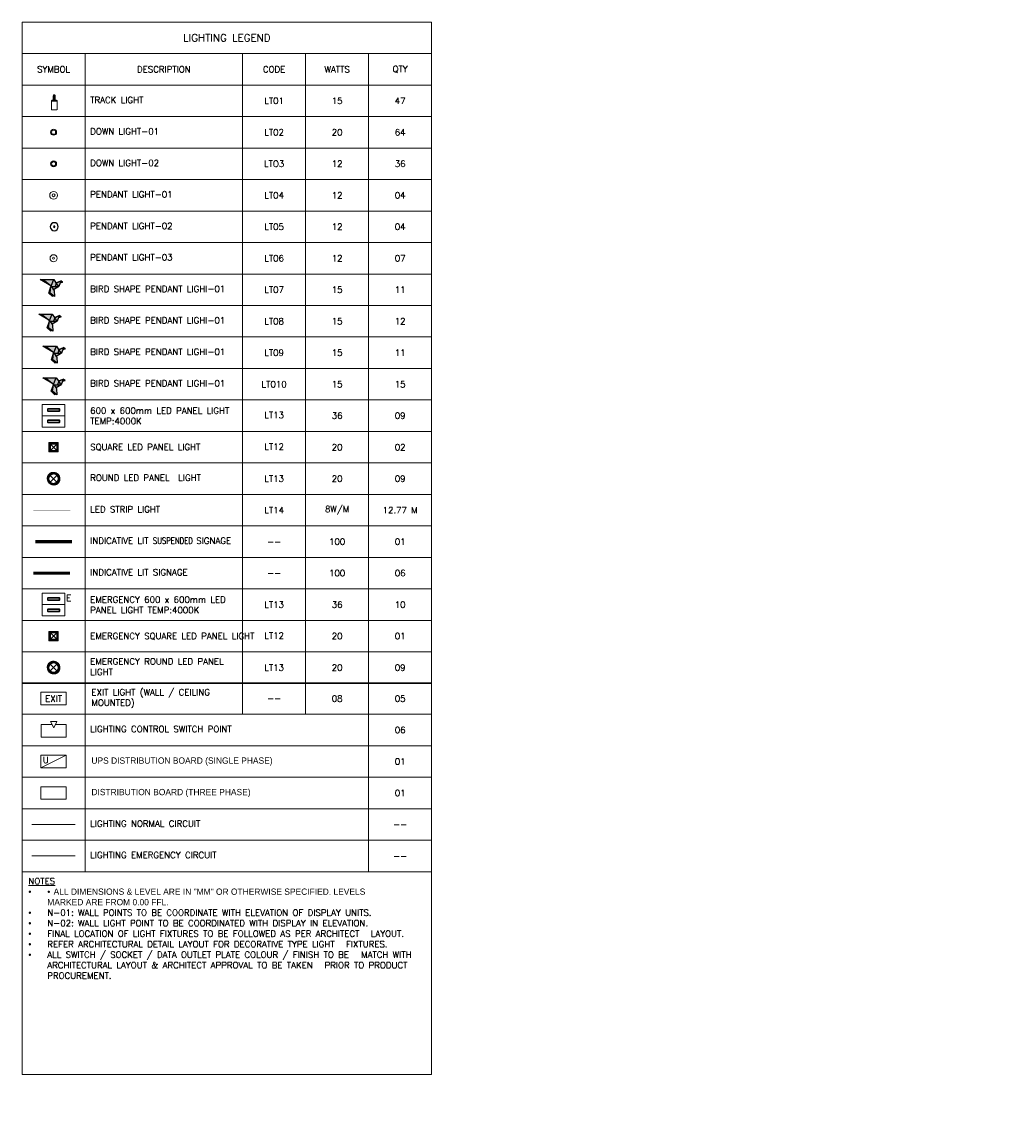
# Model space of a CAD drawing. Header units: millimetres. Extents: x 48523 to 84492, y -23473 to 14877.
# Tile 1 of 69: x 53327 to 68909, y -23473 to -5946. Entities that reach past the tile are written whole.
import ezdxf
from ezdxf.enums import TextEntityAlignment as Align

# ---------------------------------------------------------------- set-up
doc = ezdxf.new("R2010")
doc.units = ezdxf.units.MM
doc.header["$MEASUREMENT"] = 0
doc.linetypes.add('HIDDENX2', pattern=[0.75, 0.5, -0.25])
doc.layers.get('0').update_dxf_attribs({"lineweight": 5})
for name, color, linetype, true_color in [('A-DOWN LIG', 7, 'Continuous', 0xfb0c0b), ('A-LIG 1', 7, 'Continuous', 0xfb0c0b), ('A-LIG 2', 7, 'Continuous', 0x4e7c40), ('A-LIG 3', 7, 'Continuous', 0xffea34), ('A-LIG 4', 7, 'Continuous', 0x3b0088)]:
    doc.layers.add(name, color=color, linetype=linetype, true_color=true_color)
for name, color, linetype, lineweight, true_color in [('M-MEP-ELLG-CABLE', 7, 'HIDDENX2', 15, 0x055f91), ('M-MEP-ELLG-LIGHT', 5, 'Continuous', 15, 0x0000ff), ('M-MEP-ELPR-EQUIP', 6, 'Continuous', 15, 0xff00ff), ('M-MEP-ELSL-DEVICES', 5, 'Continuous', 15, 0x0000ff)]:
    doc.layers.add(name, color=color, linetype=linetype, lineweight=lineweight, true_color=true_color)
doc.layers.add('M-MEP-GEN', color=7, linetype='Continuous', lineweight=15)
doc.styles.get("Standard").update_dxf_attribs({"font": 'romans.shx'})

# ---------------------------------------------------------------- blocks, each defined once
blk = doc.blocks.new('DOWN LIG4')
at = {"color": 0}
for centre, radius in [((-364347, -157114), 40.8), ((-364347, -157115), 7.36), ((-364347, -157115), 2.23)]:
    blk.add_circle(centre, radius, dxfattribs=at)
blk = doc.blocks.new('track-L-1')
at = {"color": 0, "linetype": 'Continuous', "lineweight": 13}
for p, q in [((-93, -6), (-93, 6)), ((-93, 1), (-89, 1)), ((-83, 7), (-92, 7)), ((-92, -1), (-92, 1)), ((-90, 7), (-90, 8)), ((-90, 8), (-85, 8)), ((-90, 7), (-85, 7)), ((-89, -1), (-89, 1)), ((-85, 7), (-85, 8)), ((-83, 7), (-83, 6)), ((-10, 7), (-83, 7)), ((-11, 15), (-78, 15)), ((-76, 3), (-76, -3)), ((-76, 3), (-46, 3)), ((-47, 3), (-47, -3)), ((-46, -3), (-46, 3)), ((-11, 7), (-11, 15)), ((-5, 8), (-11, 13)), ((-6, 7), (-11, 11)), ((-3, 9), (-10, 23)), ((-3, 9), (-10, 19)), ((-5, 8), (-10, 16)), ((-2, 9), (-9, 26)), ((-9, -6), (-9, 6)), ((-6, 4), (-9, 4)), ((-2, 9), (-7, 34)), ((0, 9), (-6, 38)), ((-1, 43), (145, 43)), ((0, 9), (-1, 43)), ((2, 9), (1, 43)), ((2, 9), (6, 35)), ((3, 9), (7, 31)), ((4, 9), (9, 23)), ((5, 8), (9, 19)), ((5, 8), (9, 16)), ((6, 7), (10, 11)), ((7, 7), (10, 12)), ((8, 6), (10, 8)), ((-93, -1), (-89, -1)), ((-92, -7), (-83, -7)), ((-90, -8), (-90, -7)), ((-90, -7), (-85, -7)), ((-90, -8), (-85, -8)), ((-85, -8), (-85, -7)), ((-83, -7), (-83, -6)), ((-83, -7), (-10, -7)), ((-78, -16), (-11, -16)), ((-76, -3), (-46, -3)), ((-11, -16), (-11, -7)), ((-6, -7), (-11, -11)), ((-5, -8), (-11, -14)), ((-5, -8), (-10, -16)), ((-3, -9), (-10, -23)), ((-3, -9), (-10, -19)), ((-6, -4), (-9, -4)), ((-2, -9), (-9, -26)), ((-2, -9), (-7, -35)), ((0, -10), (-6, -38)), ((0, -10), (-1, -44)), ((-1, -44), (145, -44)), ((2, -9), (1, -43)), ((2, -9), (6, -35)), ((3, -9), (7, -31)), ((4, -9), (9, -23)), ((5, -8), (9, -19)), ((5, -8), (9, -16)), ((6, -7), (10, -11)), ((7, -7), (10, -13)), ((8, -6), (10, -8))]:
    blk.add_line(p, q, dxfattribs=at)
for centre, radius, start, end in [((-92, 6), 1, 90.0041, 180.0041), ((-78, 0), 15.5, 90.0041, 154.188), ((-10, 6), 1, 0.0041, 90.0041), ((0, 0), 9.5, 205.0436, 154.9646), ((2, 10), 10.4, 214.9292, 253.0242), ((-92, -6), 1, 180.0041, 270.0041), ((-78, 0), 15.5, 205.8202, 270.0041), ((-10, -6), 1, 270.0041, 0.0041), ((2, -10), 10.4, 106.984, 145.0789)]:
    blk.add_arc(centre, radius, start, end, dxfattribs=at)
for centre, ratio, start_param, end_param in [((-1, 0), 0.243873, -1.409174, 4.550767), ((145, 0), 0.034014, -1.570796, 4.712389)]:
    blk.add_ellipse(centre, major_axis=(0, -43.5), ratio=ratio, start_param=start_param, end_param=end_param, dxfattribs=at)
blk = doc.blocks.new('LCSB')
at = {"color": 0}
blk.add_lwpolyline([(25, 200), (200, 200), (200, 0), (-200, 0), (-200, 200), (-25, 200)], dxfattribs=at)
blk.add_lwpolyline([(-50, 250), (50, 250), (0, 150), (0, 150)], close=True, dxfattribs=at)
blk = doc.blocks.new('LIGHT-600X600MM')
at = {"color": 0}
blk.add_line((300, 0), (-300, 0), dxfattribs=at)
blk.add_lwpolyline([(-300, 300), (-300, -300), (300, -300), (300, 300)], close=True, dxfattribs=at)
for points in [[(-165, 160), (-165, 140, 0.414214), (-135, 110), (135, 110, 0.414214), (165, 140), (165, 160, 0.414214), (135, 190), (-135, 190, 0.414214)], [(-150, 160), (-150, 140, 0.414214), (-135, 125), (135, 125, 0.414214), (150, 140), (150, 160, 0.414214), (135, 175), (-135, 175, 0.414214)], [(-165, -160), (-165, -140, -0.414214), (-135, -110), (135, -110, -0.414214), (165, -140), (165, -160, -0.414214), (135, -190), (-135, -190, -0.414214)], [(-150, -160), (-150, -140, -0.414214), (-135, -125), (135, -125, -0.414214), (150, -140), (150, -160, -0.414214), (135, -175), (-135, -175, -0.414214)]]:
    blk.add_lwpolyline(points, format="xyb", close=True, dxfattribs=at)
blk.add_attdef('E', text='', height=100).set_placement((400, 250), align=Align.MIDDLE_CENTER)
blk = doc.blocks.new('DB-SP-UPS')
at = {"color": 0}
blk.add_line((-200, 0), (200, 200), dxfattribs=at)
blk.add_lwpolyline([(-200, 200), (200, 200), (200, 0), (-200, 0)], close=True, dxfattribs=at)
blk.add_attdef('U', text='', height=100, dxfattribs=at).set_placement((-125, 125), align=Align.MIDDLE_CENTER)
blk = doc.blocks.new('DB-TP')
at = {"color": 0}
blk.add_lwpolyline([(-200, 200), (200, 200), (200, 0), (-200, 0)], close=True, dxfattribs=at)
blk.add_solid([(-200, 0), (200, 200), (200, 0), (-200, 0)], dxfattribs=at)
blk = doc.blocks.new('EXIT LIGHT')
at = {"color": 0}
blk.add_lwpolyline([(-200, -200), (200, -200), (200, 0), (-200, 0)], close=True, dxfattribs=at)
blk.add_attdef('EXIT', text='', height=100, dxfattribs=at).set_placement((0, -100), align=Align.MIDDLE_CENTER)
blk = doc.blocks.new('DOWN LIG')
at = {"color": 3, "true_color": 0x00ff00}
for radius in [47.5, 32.5]:
    blk.add_circle((-366740, -151287), radius, dxfattribs=at)
blk = doc.blocks.new('*U27')
at = {"lineweight": 0}
h = blk.add_hatch(dxfattribs=at)
h.set_pattern_fill('ANSI31', color=0)
h.paths.add_polyline_path([(-71, 71), (-53, 53, -0.414214), (53, 53), (71, 71, 0.414214)])
h.paths.add_polyline_path([(75, 0, -0.198912), (53, -53), (71, -71, 0.198912), (100, 0, 0.198912), (71, 71), (53, 53, -0.198912)])
h.paths.add_polyline_path([(-53, -53), (-71, -71, 0.414214), (71, -71), (53, -53, -0.414214)])
h.paths.add_polyline_path([(-75, 0, -0.198912), (-53, 53), (-71, 71, 0.198912), (-100, 0, 0.198912), (-71, -71), (-53, -53, -0.198912)])
at = {"color": 0}
for p, q in [((-53, 53), (53, -53)), ((-53, -53), (53, 53))]:
    blk.add_line(p, q, dxfattribs=at)
at = {"color": 0, "lineweight": 0}
for radius in [100, 75]:
    blk.add_circle((0, 0), radius, dxfattribs=at)
blk = doc.blocks.new('DOWN LIG 1')
at = {"color": 6, "true_color": 0xff00ff}
for radius in [62, 22.8]:
    blk.add_circle((-364258, -156908), radius, dxfattribs=at)
blk = doc.blocks.new('LIG D1')
at = {"layer": 'A-LIG 4', "lineweight": -3, "true_color": 0x3b0088}
h = blk.add_hatch(color=196, dxfattribs=at)
h.dxf.hatch_style = 1
h.paths.add_polyline_path([(-397483, -155731), (-397474, -155700), (-397545, -155734), (-397504, -155790)])
h.paths.add_polyline_path([(-397474, -155700), (-397483, -155731), (-397445, -155720)])
h.paths.add_polyline_path([(-397474, -155700), (-397550, -155728), (-397545, -155734)])
h.paths.add_polyline_path([(-397545, -155734), (-397563, -155790), (-397504, -155790)])
h.paths.add_polyline_path([(-397545, -155734), (-397550, -155728), (-397585, -155679), (-397626, -155780), (-397622, -155790), (-397563, -155790)])
h.paths.add_polyline_path([(-397585, -155679), (-397753, -155679), (-397626, -155780)])
h.paths.add_polyline_path([(-397753, -155679), (-397799, -155679), (-397630, -155780), (-397628, -155783), (-397626, -155780)])
h.paths.add_polyline_path([(-397578, -155854), (-397587, -155839), (-397622, -155790), (-397626, -155780), (-397628, -155783), (-397630, -155790), (-397643, -155894), (-397600, -155928), (-397575, -155948)])
h.paths.add_polyline_path([(-397504, -155790), (-397563, -155790), (-397622, -155790), (-397587, -155839)])
h.paths.add_polyline_path([(-397642, -155844), (-397663, -155894), (-397605, -155948), (-397600, -155928), (-397643, -155894)])
h.paths.add_polyline_path([(-397630, -155790), (-397642, -155844), (-397643, -155894)], flags=17)
h.paths.add_polyline_path([(-397630, -155790), (-397663, -155894), (-397642, -155844)])
at = {"layer": 'A-LIG 4', "color": 1, "lineweight": -3}
for points in [[(-397483, -155731), (-397445, -155720), (-397474, -155700), (-397483, -155731), (-397504, -155790), (-397587, -155839), (-397578, -155854), (-397575, -155948), (-397600, -155928), (-397605, -155948), (-397663, -155894), (-397630, -155790), (-397628, -155783), (-397630, -155780), (-397799, -155679), (-397753, -155679), (-397585, -155679), (-397550, -155728), (-397474, -155700), (-397445, -155720), (-397483, -155731)], [(-397753, -155679), (-397626, -155780), (-397585, -155679)], [(-397663, -155894), (-397642, -155844), (-397630, -155790)], [(-397600, -155928), (-397643, -155894), (-397630, -155790)], [(-397628, -155783), (-397626, -155780), (-397622, -155790), (-397587, -155839)], [(-397622, -155790), (-397504, -155790), (-397545, -155734), (-397474, -155700)], [(-397550, -155728), (-397545, -155734), (-397563, -155790)], [(-397643, -155894), (-397642, -155844)]]:
    blk.add_lwpolyline(points, dxfattribs=at)
blk = doc.blocks.new('LIG C1')
at = {"layer": 'A-LIG 3', "lineweight": -3, "true_color": 0xffea34}
h = blk.add_hatch(color=2, dxfattribs=at)
h.dxf.hatch_style = 1
h.paths.add_polyline_path([(-397483, -154943), (-397474, -154912), (-397545, -154947), (-397504, -155002)])
h.paths.add_polyline_path([(-397474, -154912), (-397483, -154943), (-397445, -154932)])
h.paths.add_polyline_path([(-397474, -154912), (-397550, -154940), (-397545, -154947)])
h.paths.add_polyline_path([(-397545, -154947), (-397563, -155002), (-397504, -155002)])
h.paths.add_polyline_path([(-397545, -154947), (-397550, -154940), (-397585, -154891), (-397626, -154992), (-397622, -155002), (-397563, -155002)])
h.paths.add_polyline_path([(-397585, -154891), (-397753, -154891), (-397626, -154992)])
h.paths.add_polyline_path([(-397753, -154891), (-397799, -154891), (-397630, -154992), (-397628, -154995), (-397626, -154992)])
h.paths.add_polyline_path([(-397578, -155066), (-397587, -155051), (-397622, -155002), (-397626, -154992), (-397628, -154995), (-397630, -155002), (-397643, -155106), (-397600, -155140), (-397575, -155160)])
h.paths.add_polyline_path([(-397504, -155002), (-397563, -155002), (-397622, -155002), (-397587, -155051)])
h.paths.add_polyline_path([(-397642, -155056), (-397663, -155106), (-397605, -155160), (-397600, -155140), (-397643, -155106)])
h.paths.add_polyline_path([(-397630, -155002), (-397642, -155056), (-397643, -155106)], flags=17)
h.paths.add_polyline_path([(-397630, -155002), (-397663, -155106), (-397642, -155056)])
at = {"layer": 'A-LIG 3', "color": 1, "lineweight": -3}
for points in [[(-397483, -154943), (-397445, -154932), (-397474, -154912), (-397483, -154943), (-397504, -155002), (-397587, -155051), (-397578, -155066), (-397575, -155160), (-397600, -155140), (-397605, -155160), (-397663, -155106), (-397630, -155002), (-397628, -154995), (-397630, -154992), (-397799, -154891), (-397753, -154891), (-397585, -154891), (-397550, -154940), (-397474, -154912), (-397445, -154932), (-397483, -154943)], [(-397753, -154891), (-397626, -154992), (-397585, -154891)], [(-397622, -155002), (-397504, -155002), (-397545, -154947), (-397474, -154912)], [(-397550, -154940), (-397545, -154947), (-397563, -155002)], [(-397663, -155106), (-397642, -155056), (-397630, -155002)], [(-397600, -155140), (-397643, -155106), (-397630, -155002)], [(-397643, -155106), (-397642, -155056)], [(-397628, -154995), (-397626, -154992), (-397622, -155002), (-397587, -155051)]]:
    blk.add_lwpolyline(points, dxfattribs=at)
blk = doc.blocks.new('LIG B1')
at = {"layer": 'A-LIG 2', "lineweight": -3, "true_color": 0x4e7c40}
h = blk.add_hatch(color=87, dxfattribs=at)
h.dxf.hatch_style = 1
h.paths.add_polyline_path([(-397483, -153925), (-397474, -153894), (-397545, -153929), (-397504, -153984)])
h.paths.add_polyline_path([(-397474, -153894), (-397483, -153925), (-397445, -153914)])
h.paths.add_polyline_path([(-397474, -153894), (-397550, -153922), (-397545, -153929)])
h.paths.add_polyline_path([(-397545, -153929), (-397563, -153984), (-397504, -153984)])
h.paths.add_polyline_path([(-397545, -153929), (-397550, -153922), (-397585, -153873), (-397626, -153974), (-397622, -153984), (-397563, -153984)])
h.paths.add_polyline_path([(-397585, -153873), (-397753, -153873), (-397626, -153974)])
h.paths.add_polyline_path([(-397753, -153873), (-397799, -153873), (-397630, -153974), (-397628, -153977), (-397626, -153974)])
h.paths.add_polyline_path([(-397578, -154048), (-397587, -154034), (-397622, -153984), (-397626, -153974), (-397628, -153977), (-397630, -153984), (-397643, -154088), (-397600, -154122), (-397575, -154142)])
h.paths.add_polyline_path([(-397504, -153984), (-397563, -153984), (-397622, -153984), (-397587, -154034)])
h.paths.add_polyline_path([(-397642, -154038), (-397663, -154088), (-397605, -154142), (-397600, -154122), (-397643, -154088)])
h.paths.add_polyline_path([(-397630, -153984), (-397642, -154038), (-397643, -154088)], flags=17)
h.paths.add_polyline_path([(-397630, -153984), (-397663, -154088), (-397642, -154038)])
at = {"layer": 'A-LIG 2', "color": 1, "lineweight": -3}
for points in [[(-397483, -153925), (-397445, -153914), (-397474, -153894), (-397483, -153925), (-397504, -153984), (-397587, -154034), (-397578, -154048), (-397575, -154142), (-397600, -154122), (-397605, -154142), (-397663, -154088), (-397630, -153984), (-397628, -153977), (-397630, -153974), (-397799, -153873), (-397753, -153873), (-397585, -153873), (-397550, -153922), (-397474, -153894), (-397445, -153914), (-397483, -153925)], [(-397753, -153873), (-397626, -153974), (-397585, -153873)], [(-397663, -154088), (-397642, -154038), (-397630, -153984)], [(-397600, -154122), (-397643, -154088), (-397630, -153984)], [(-397643, -154088), (-397642, -154038)], [(-397628, -153977), (-397626, -153974), (-397622, -153984), (-397587, -154034)], [(-397622, -153984), (-397504, -153984), (-397545, -153929), (-397474, -153894)], [(-397550, -153922), (-397545, -153929), (-397563, -153984)]]:
    blk.add_lwpolyline(points, dxfattribs=at)
blk = doc.blocks.new('LIG A1')
at = {"layer": 'A-LIG 1', "lineweight": -3, "true_color": 0xfb0c0b}
h = blk.add_hatch(color=1, dxfattribs=at)
h.dxf.hatch_style = 1
h.paths.add_polyline_path([(-397483, -153042), (-397474, -153010), (-397545, -153045), (-397504, -153100)])
h.paths.add_polyline_path([(-397474, -153010), (-397483, -153042), (-397445, -153030)])
h.paths.add_polyline_path([(-397474, -153010), (-397550, -153038), (-397545, -153045)])
h.paths.add_polyline_path([(-397545, -153045), (-397563, -153100), (-397504, -153100)])
h.paths.add_polyline_path([(-397545, -153045), (-397550, -153038), (-397585, -152989), (-397626, -153090), (-397622, -153100), (-397563, -153100)])
h.paths.add_polyline_path([(-397585, -152989), (-397753, -152989), (-397626, -153090)])
h.paths.add_polyline_path([(-397753, -152989), (-397799, -152989), (-397630, -153090), (-397628, -153093), (-397626, -153090)])
h.paths.add_polyline_path([(-397578, -153164), (-397587, -153150), (-397622, -153100), (-397626, -153090), (-397628, -153093), (-397630, -153100), (-397643, -153204), (-397600, -153238), (-397575, -153259)])
h.paths.add_polyline_path([(-397504, -153100), (-397563, -153100), (-397622, -153100), (-397587, -153150)])
h.paths.add_polyline_path([(-397642, -153154), (-397663, -153204), (-397605, -153259), (-397600, -153238), (-397643, -153204)])
h.paths.add_polyline_path([(-397630, -153100), (-397642, -153154), (-397643, -153204)], flags=17)
h.paths.add_polyline_path([(-397630, -153100), (-397663, -153204), (-397642, -153154)])
at = {"layer": 'A-LIG 1', "color": 1, "lineweight": -3}
for points in [[(-397483, -153042), (-397445, -153030), (-397474, -153010), (-397483, -153042), (-397504, -153100), (-397587, -153150), (-397578, -153164), (-397575, -153259), (-397600, -153238), (-397605, -153259), (-397663, -153204), (-397630, -153100), (-397628, -153093), (-397630, -153090), (-397799, -152989), (-397753, -152989), (-397585, -152989), (-397550, -153038), (-397474, -153010), (-397445, -153030), (-397483, -153042)], [(-397753, -152989), (-397626, -153090), (-397585, -152989)], [(-397622, -153100), (-397504, -153100), (-397545, -153045), (-397474, -153010)], [(-397663, -153204), (-397642, -153154), (-397630, -153100)], [(-397600, -153238), (-397643, -153204), (-397630, -153100)], [(-397643, -153204), (-397642, -153154)], [(-397628, -153093), (-397626, -153090), (-397622, -153100), (-397587, -153150)], [(-397550, -153038), (-397545, -153045), (-397563, -153100)]]:
    blk.add_lwpolyline(points, dxfattribs=at)
blk = doc.blocks.new('DOWN LIG5')
at = {"color": 0}
for radius in [31.3, 8.21]:
    blk.add_circle((-364412.7, -156955.9), radius, dxfattribs=at)
blk = doc.blocks.new('LIGHT-DOWNLIGHT')
at = {"layer": 'M-MEP-ELLG-LIGHT', "color": 1, "true_color": 0xff0000}
for radius in [47.5, 32.5]:
    blk.add_circle((0, 0), radius, dxfattribs=at)
blk = doc.blocks.new('*U26')
at = {"lineweight": 0}
h = blk.add_hatch(dxfattribs=at)
h.set_pattern_fill('ANSI31', color=0)
h.paths.add_polyline_path([(50, 50), (75, 75), (-75, 75), (-50, 50)])
h.paths.add_polyline_path([(50, -50), (75, -75), (75, 75), (50, 50)])
h.paths.add_polyline_path([(-50, -50), (-75, -75), (75, -75), (50, -50)])
h.paths.add_polyline_path([(-50, 50), (-75, 75), (-75, -75), (-50, -50)])
at = {"color": 0}
for p, q in [((-50, 50), (50, -50)), ((-50, -50), (50, 50))]:
    blk.add_line(p, q, dxfattribs=at)
at = {"color": 0, "lineweight": 0}
for points in [[(-75, 75), (75, 75), (75, -75), (-75, -75)], [(-50, 50), (50, 50), (50, -50), (-50, -50)]]:
    blk.add_lwpolyline(points, close=True, dxfattribs=at)

msp = doc.modelspace()

# ---------------------------------------------------------------- linework, layer by layer
at = {"layer": 'M-MEP-ELLG-CABLE', "color": 1, "ltscale": 5, "true_color": 0xff0000}
msp.add_lwpolyline([(53482, -18687), (54171, -18687)], dxfattribs=at)
at = {"layer": 'M-MEP-ELLG-CABLE', "color": 5, "ltscale": 5, "true_color": 0x0000ff}
msp.add_lwpolyline([(53482, -19187), (54171, -19187)], dxfattribs=at)
at = {"layer": 'M-MEP-ELLG-LIGHT', "color": 1, "linetype": 'HIDDENX2', "true_color": 0xff0000, "const_width": 10}
msp.add_lwpolyline([(53507, -13696), (54090, -13696)], dxfattribs=at)
at = {"layer": 'M-MEP-ELLG-LIGHT', "color": 219, "linetype": 'HIDDENX2', "ltscale": 5, "true_color": 0x642165, "const_width": 50}
msp.add_lwpolyline([(53535, -14196), (54119, -14196)], dxfattribs=at)
at = {"layer": 'M-MEP-ELLG-LIGHT', "color": 6, "linetype": 'HIDDENX2', "ltscale": 5, "true_color": 0xff00ff, "const_width": 50}
msp.add_lwpolyline([(53505, -14696), (54088, -14696)], dxfattribs=at)
at = {"layer": 'M-MEP-GEN'}
for points in [[(53327, -5946), (59827, -5946), (59827, -6446), (53327, -6446)], [(54327, -6446), (54327, -6946), (53327, -6946), (53327, -6446)], [(54327, -6446), (56827, -6446), (56827, -6946), (54327, -6946)], [(57827, -6446), (57827, -6946), (56827, -6946), (56827, -6446)], [(58827, -6446), (58827, -6946), (57827, -6946), (57827, -6446)], [(59827, -6446), (59827, -6946), (58827, -6946), (58827, -6446)], [(54327, -6946), (54327, -7446), (53327, -7446), (53327, -6946)], [(54327, -6946), (56827, -6946), (56827, -7446), (54327, -7446)], [(57827, -6946), (57827, -7446), (56827, -7446), (56827, -6946)], [(58827, -6946), (58827, -7446), (57827, -7446), (57827, -6946)], [(59827, -6946), (59827, -7446), (58827, -7446), (58827, -6946)], [(54327, -7446), (54327, -7946), (53327, -7946), (53327, -7446)], [(54327, -7446), (56827, -7446), (56827, -7946), (54327, -7946)], [(57827, -7446), (57827, -7946), (56827, -7946), (56827, -7446)], [(58827, -7446), (58827, -7946), (57827, -7946), (57827, -7446)], [(59827, -7446), (59827, -7946), (58827, -7946), (58827, -7446)], [(54327, -7946), (54327, -8446), (53327, -8446), (53327, -7946)], [(54327, -7946), (56827, -7946), (56827, -8446), (54327, -8446)], [(57827, -7946), (57827, -8446), (56827, -8446), (56827, -7946)], [(58827, -7946), (58827, -8446), (57827, -8446), (57827, -7946)], [(59827, -7946), (59827, -8446), (58827, -8446), (58827, -7946)], [(54327, -8446), (54327, -8946), (53327, -8946), (53327, -8446)], [(54327, -8446), (56827, -8446), (56827, -8946), (54327, -8946)], [(57827, -8446), (57827, -8946), (56827, -8946), (56827, -8446)], [(58827, -8446), (58827, -8946), (57827, -8946), (57827, -8446)], [(59827, -8446), (59827, -8946), (58827, -8946), (58827, -8446)], [(54327, -8946), (54327, -9446), (53327, -9446), (53327, -8946)], [(54327, -8946), (56827, -8946), (56827, -9446), (54327, -9446)], [(57827, -8946), (57827, -9446), (56827, -9446), (56827, -8946)], [(58827, -8946), (58827, -9446), (57827, -9446), (57827, -8946)], [(59827, -8946), (59827, -9446), (58827, -9446), (58827, -8946)], [(54327, -9446), (54327, -9946), (53327, -9946), (53327, -9446)], [(54327, -9446), (56827, -9446), (56827, -9946), (54327, -9946)], [(57827, -9446), (57827, -9946), (56827, -9946), (56827, -9446)], [(58827, -9446), (58827, -9946), (57827, -9946), (57827, -9446)], [(59827, -9446), (59827, -9946), (58827, -9946), (58827, -9446)], [(54327, -9946), (54327, -10446), (53327, -10446), (53327, -9946)], [(54327, -9946), (56827, -9946), (56827, -10446), (54327, -10446)], [(57827, -9946), (57827, -10446), (56827, -10446), (56827, -9946)], [(58827, -9946), (58827, -10446), (57827, -10446), (57827, -9946)], [(59827, -9946), (59827, -10446), (58827, -10446), (58827, -9946)], [(54327, -10446), (54327, -10946), (53327, -10946), (53327, -10446)], [(54327, -10446), (56827, -10446), (56827, -10946), (54327, -10946)], [(57827, -10446), (57827, -10946), (56827, -10946), (56827, -10446)], [(58827, -10446), (58827, -10946), (57827, -10946), (57827, -10446)], [(59827, -10446), (59827, -10946), (58827, -10946), (58827, -10446)], [(54327, -10946), (54327, -11446), (53327, -11446), (53327, -10946)], [(54327, -10946), (56827, -10946), (56827, -11446), (54327, -11446)], [(57827, -10946), (57827, -11446), (56827, -11446), (56827, -10946)], [(58827, -10946), (58827, -11446), (57827, -11446), (57827, -10946)], [(59827, -10946), (59827, -11446), (58827, -11446), (58827, -10946)], [(54327, -11446), (54327, -11946), (53327, -11946), (53327, -11446)], [(54327, -11446), (56827, -11446), (56827, -11946), (54327, -11946)], [(57827, -11446), (57827, -11946), (56827, -11946), (56827, -11446)], [(58827, -11446), (58827, -11946), (57827, -11946), (57827, -11446)], [(59827, -11446), (59827, -11946), (58827, -11946), (58827, -11446)], [(54327, -11946), (54327, -12446), (53327, -12446), (53327, -11946)], [(54327, -11946), (56827, -11946), (56827, -12446), (54327, -12446)], [(57827, -11946), (57827, -12446), (56827, -12446), (56827, -11946)], [(58827, -11946), (58827, -12446), (57827, -12446), (57827, -11946)], [(59827, -11946), (59827, -12446), (58827, -12446), (58827, -11946)], [(54327, -12446), (54327, -12946), (53327, -12946), (53327, -12446)], [(54327, -12446), (56827, -12446), (56827, -12946), (54327, -12946)], [(57827, -12446), (57827, -12946), (56827, -12946), (56827, -12446)], [(58827, -12446), (58827, -12946), (57827, -12946), (57827, -12446)], [(59827, -12446), (59827, -12946), (58827, -12946), (58827, -12446)], [(54327, -12946), (54327, -13446), (53327, -13446), (53327, -12946)], [(54327, -12946), (56827, -12946), (56827, -13446), (54327, -13446)], [(57827, -12946), (57827, -13446), (56827, -13446), (56827, -12946)], [(58827, -12946), (58827, -13446), (57827, -13446), (57827, -12946)], [(59827, -12946), (59827, -13446), (58827, -13446), (58827, -12946)], [(54327, -13446), (54327, -13946), (53327, -13946), (53327, -13446)], [(54327, -13446), (56827, -13446), (56827, -13946), (54327, -13946)], [(57827, -13446), (57827, -13946), (56827, -13946), (56827, -13446)], [(58827, -13446), (58827, -13946), (57827, -13946), (57827, -13446)], [(59827, -13446), (59827, -13946), (58827, -13946), (58827, -13446)], [(54327, -13946), (54327, -14446), (53327, -14446), (53327, -13946)], [(54327, -13946), (56827, -13946), (56827, -14446), (54327, -14446)], [(57827, -13946), (57827, -14446), (56827, -14446), (56827, -13946)], [(58827, -13946), (58827, -14446), (57827, -14446), (57827, -13946)], [(59827, -13946), (59827, -14446), (58827, -14446), (58827, -13946)], [(54327, -14446), (54327, -14946), (53327, -14946), (53327, -14446)], [(54327, -14446), (56827, -14446), (56827, -14946), (54327, -14946)], [(57827, -14446), (57827, -14946), (56827, -14946), (56827, -14446)], [(58827, -14446), (58827, -14946), (57827, -14946), (57827, -14446)], [(59827, -14446), (59827, -14946), (58827, -14946), (58827, -14446)], [(54327, -14946), (54327, -15446), (53327, -15446), (53327, -14946)], [(54327, -14946), (56827, -14946), (56827, -15446), (54327, -15446)], [(57827, -14946), (57827, -15446), (56827, -15446), (56827, -14946)], [(58827, -14946), (58827, -15446), (57827, -15446), (57827, -14946)], [(59827, -14946), (59827, -15446), (58827, -15446), (58827, -14946)], [(54327, -15446), (54327, -15946), (53327, -15946), (53327, -15446)], [(54327, -15446), (56827, -15446), (56827, -15946), (54327, -15946)], [(57827, -15446), (57827, -15946), (56827, -15946), (56827, -15446)], [(58827, -15446), (58827, -15946), (57827, -15946), (57827, -15446)], [(59827, -15446), (59827, -15946), (58827, -15946), (58827, -15446)], [(54327, -15946), (54327, -16446), (53327, -16446), (53327, -15946)], [(54327, -15946), (56827, -15946), (56827, -16446), (54327, -16446)], [(57827, -15946), (57827, -16446), (56827, -16446), (56827, -15946)], [(58827, -15946), (58827, -16446), (57827, -16446), (57827, -15946)], [(59827, -15946), (59827, -16446), (58827, -16446), (58827, -15946)], [(54327, -16437), (54327, -16937), (53327, -16937), (53327, -16437)], [(54327, -16437), (56827, -16437), (56827, -16937), (54327, -16937)], [(57827, -16437), (57827, -16937), (56827, -16937), (56827, -16437)], [(58827, -16437), (58827, -16937), (57827, -16937), (57827, -16437)], [(59827, -16437), (59827, -16937), (58827, -16937), (58827, -16437)], [(54327, -16937), (54327, -17437), (53327, -17437), (53327, -16937)], [(54327, -16937), (58827, -16937), (58827, -17437), (54327, -17437)], [(59827, -16937), (59827, -17437), (58827, -17437), (58827, -16937)], [(54327, -17437), (54327, -17937), (53327, -17937), (53327, -17437)], [(54327, -17437), (58827, -17437), (58827, -17937), (54327, -17937)], [(59827, -17437), (59827, -17937), (58827, -17937), (58827, -17437)], [(54327, -17937), (54327, -18437), (53327, -18437), (53327, -17937)], [(54327, -17937), (58827, -17937), (58827, -18437), (54327, -18437)], [(59827, -17937), (59827, -18437), (58827, -18437), (58827, -17937)], [(54327, -18437), (54327, -18937), (53327, -18937), (53327, -18437)], [(54327, -18437), (58827, -18437), (58827, -18937), (54327, -18937)], [(59827, -18437), (59827, -18937), (58827, -18937), (58827, -18437)], [(54327, -18937), (54327, -19437), (53327, -19437), (53327, -18937)], [(54327, -18937), (58827, -18937), (58827, -19437), (54327, -19437)], [(59827, -18937), (59827, -19437), (58827, -19437), (58827, -18937)], [(59827, -19437), (53327, -19437), (53327, -22659), (59827, -22659)]]:
    msp.add_lwpolyline(points, close=True, dxfattribs=at)

# ---------------------------------------------------------------- block references
at = {"layer": 'A-DOWN LIG', "color": 1, "lineweight": -3, "xscale": -1.554428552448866, "yscale": 1.554428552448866, "zscale": 1.554428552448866}
msp.add_blockref('DOWN LIG4', (-512514, 235028), dxfattribs=at)
at = {"layer": 'A-LIG 1', "color": 1, "lineweight": -3, "true_color": 0xfb0c0b}
for name, p in [('LIG D1', (451414, 145644)), ('LIG C1', (451390, 144306)), ('LIG B1', (451457, 142779)), ('LIG A1', (451453, 141395))]:
    msp.add_blockref(name, p, dxfattribs=at)
at = {"layer": 'M-MEP-ELLG-LIGHT', "color": 1, "true_color": 0xff0000, "xscale": -1, "rotation": 90}
msp.add_blockref('track-L-1', (53837, -7194), dxfattribs=at)
at = {"layer": 'M-MEP-ELLG-LIGHT', "color": 1, "lineweight": -3, "xscale": -1}
for name, p in [('DOWN LIG', (-312913, 143592)), ('DOWN LIG 1', (-310431, 148212))]:
    msp.add_blockref(name, p, dxfattribs=at)
at = {"layer": 'M-MEP-ELLG-LIGHT', "color": 164, "true_color": 0x0029a5}
msp.add_blockref('LIGHT-DOWNLIGHT', (53827, -8196), dxfattribs=at)
at = {"layer": 'M-MEP-ELLG-LIGHT', "color": 66, "lineweight": -3, "true_color": 0x5f7f00, "xscale": -1.8, "yscale": 1.8, "zscale": 1.8}
msp.add_blockref('DOWN LIG5', (-602116, 272825), dxfattribs=at)
at = {"layer": 'M-MEP-ELLG-LIGHT', "color": 1, "true_color": 0xff0000, "xscale": 0.6, "yscale": 0.6, "zscale": 0.6}
msp.add_blockref('LIGHT-600X600MM', (53827, -12196), dxfattribs=at)
at = {"layer": 'M-MEP-ELLG-LIGHT', "color": 1, "true_color": 0xff0000}
for name, p in [('*U26', (53827, -12696)), ('*U27', (53827, -13196))]:
    msp.add_blockref(name, p, dxfattribs=at)
at = {"layer": 'M-MEP-ELLG-LIGHT', "color": 5, "true_color": 0x0000ff}
ref = msp.add_blockref('LIGHT-600X600MM', (53827, -15196), dxfattribs=dict(at, xscale=0.6, yscale=0.6, zscale=0.6))
ref.add_attrib('E', 'E', dxfattribs={"layer": '0', "color": 0, "height": 100}).set_placement((54067, -15091), align=Align.MIDDLE_CENTER)
at = {"layer": 'M-MEP-ELLG-LIGHT'}
msp.add_blockref('*U26', (53827, -15696), dxfattribs=at)
at = {"layer": 'M-MEP-ELLG-LIGHT', "color": 5, "true_color": 0x0000ff}
msp.add_blockref('*U27', (53827, -16196), dxfattribs=at)
at = {"layer": 'M-MEP-ELLG-LIGHT'}
msp.add_blockref('EXIT LIGHT', (53827, -16587), dxfattribs=at).add_auto_attribs({'EXIT': 'EXIT'})
at = {"layer": 'M-MEP-ELPR-EQUIP'}
msp.add_blockref('DB-SP-UPS', (53827, -17787), dxfattribs=at).add_auto_attribs({'U': 'U'})
msp.add_blockref('DB-TP', (53827, -18287), dxfattribs=at)
at = {"layer": 'M-MEP-ELSL-DEVICES', "color": 6, "true_color": 0xff00ff}
msp.add_blockref('LCSB', (53829, -17300), dxfattribs=at)

# ---------------------------------------------------------------- texts
at = {"layer": 'M-MEP-GEN'}
for s, width, insert, char_height, attachment_point in [('{\\Fromans|c0;LIGHTING LEGEND}', 4117.65, (56577, -6196), 120, 5), ('{\\Fromans|c0;SYMBOL}', 924.81, (53827, -6696), 100, 5), ('{\\Fromans|c0;DESCRIPTION}', 924.81, (55577, -6696), 100, 5), ('{\\Fromans|c0;CODE}', 262.9, (57327, -6696), 100, 5), ('{\\Fromans|c0;WATTS}', 262.9, (58327, -6696), 100, 5), ('{\\Fromans|c0;QTY}', 262.9, (59327, -6696), 100, 5), ('EXIT LIGHT (WALL / CEILING MOUNTED)', 2400, (54427, -16687), 100, 4), ('08', 631.45, (58327, -16687), 100, 5), ('05', 631.45, (59327, -16687), 100, 5), ('--', 631.45, (57327, -16687), 100, 5), ('{\\fOswald Light|b0|i0|c0|p0;UPS DISTRIBUTION BOARD (SINGLE PHASE)}', 4370.22, (54427, -17687), 100, 4), ('01', 262.9, (59327, -17687), 100, 5), ('{\\fOswald Light|b0|i0|c0|p0;DISTRIBUTION BOARD (THREE PHASE)}', 4370.22, (54427, -18187), 100, 4), ('01', 262.9, (59327, -18187), 100, 5)]:
    msp.add_mtext_dynamic_manual_height_columns(s, width=width, gutter_width=3325, heights=[0], dxfattribs=dict(at, insert=insert, char_height=char_height, attachment_point=attachment_point))
at = {"layer": 'M-MEP-GEN', "char_height": 100}
for s, insert, width, attachment_point in [('{\\Fsimplex|c0;TRACK LIGHT}', (54408, -7182), 2419.35, 4), ('{\\Fsimplex|c0;LT01}', (57327, -7196), 316.57, 5), ('{\\Fsimplex|c0;15}', (58327, -7196), 316.57, 5), ('{\\Fsimplex|c0;47}', (59327, -7196), 316.57, 5), ('DOWN LIGHT-01', (54408, -7682), 2425.46, 4), ('{\\Fsimplex|c0;LT02}', (57327, -7696), 316.57, 5), ('{\\Fsimplex|c0;20}', (58327, -7696), 316.57, 5), ('{\\Fsimplex|c0;64}', (59327, -7696), 316.57, 5), ('DOWN LIGHT-02', (54408, -8182), 2425.46, 4), ('{\\Fsimplex|c0;LTO3}', (57327, -8196), 316.57, 5), ('{\\Fsimplex|c0;12}', (58327, -8196), 316.57, 5), ('{\\Fsimplex|c0;36}', (59327, -8196), 316.57, 5), ('{\\Fsimplex|c0;PENDANT LIGHT-01}', (54408, -8682), 2411.26, 4), ('{\\Fsimplex|c0;LT04}', (57327, -8696), 316.57, 5), ('{\\Fsimplex|c0;12}', (58327, -8696), 316.57, 5), ('{\\Fsimplex|c0;04}', (59327, -8696), 316.57, 5), ('{\\Fsimplex|c0;PENDANT LIGHT-02}', (54408, -9182), 2411.26, 4), ('{\\Fsimplex|c0;LT05}', (57327, -9196), 316.57, 5), ('{\\Fsimplex|c0;12}', (58327, -9196), 316.57, 5), ('{\\Fsimplex|c0;04}', (59327, -9196), 316.57, 5), ('{\\Fsimplex|c0;PENDANT LIGHT-03}', (54408, -9682), 2411.26, 4), ('{\\Fsimplex|c0;LT06}', (57327, -9696), 316.57, 5), ('{\\Fsimplex|c0;12}', (58327, -9696), 316.57, 5), ('{\\Fsimplex|c0;07}', (59327, -9696), 316.57, 5), ('{\\Fsimplex|c0;BIRD SHAPE PENDANT LIGHI-01}', (54408, -10182), 2094.05, 4), ('{\\Fsimplex|c0;LT07}', (57327, -10196), 316.57, 5), ('{\\Fsimplex|c0;15}', (58327, -10196), 316.57, 5), ('{\\Fsimplex|c0;11}', (59327, -10196), 316.57, 5), ('{\\Fsimplex|c0;BIRD SHAPE PENDANT LIGHI-01}', (54408, -10682), 2094.05, 4), ('{\\Fsimplex|c0;LT08}', (57327, -10696), 316.57, 5), ('{\\Fsimplex|c0;15}', (58327, -10696), 316.57, 5), ('{\\Fsimplex|c0;12}', (59327, -10696), 316.57, 5), ('{\\Fsimplex|c0;BIRD SHAPE PENDANT LIGHI-01}', (54408, -11182), 2094.05, 4), ('{\\Fsimplex|c0;LT09}', (57327, -11196), 316.57, 5), ('{\\Fsimplex|c0;15}', (58327, -11196), 316.57, 5), ('{\\Fsimplex|c0;11}', (59327, -11196), 316.57, 5), ('{\\Fsimplex|c0;BIRD SHAPE PENDANT LIGHI-01}', (54408, -11682), 2094.05, 4), ('{\\Fsimplex|c0;LT010}', (57327, -11696), 316.57, 5), ('{\\Fsimplex|c0;15}', (58327, -11696), 316.57, 5), ('{\\Fsimplex|c0;15}', (59327, -11696), 316.57, 5), ('{\\Fsimplex|c0;600 x 600mm LED PANEL LIGHT TEMP:4000K}', (54408, -12199), 2510.42, 4), ('{\\Fsimplex|c0;LT13}', (57327, -12187), 316.57, 5), ('{\\Fsimplex|c0;36}', (58327, -12196), 316.57, 5), ('{\\Fsimplex|c0;09}', (59327, -12196), 316.57, 5), ('{\\Fsimplex|c0;SQUARE LED PANEL LIGHT}', (54408, -12699), 2510.42, 4), ('{\\Fsimplex|c0;LT12}', (57327, -12687), 316.57, 5), ('{\\Fsimplex|c0;20}', (58327, -12696), 316.57, 5), ('{\\Fsimplex|c0;02}', (59327, -12696), 316.57, 5), ('ROUND LED PANEL  LIGHT', (54408, -13182), 2425.46, 4), ('{\\Fsimplex|c0;LT13}', (57327, -13196), 316.57, 5), ('{\\Fsimplex|c0;20}', (58327, -13196), 316.57, 5), ('{\\Fsimplex|c0;09}', (59327, -13196), 316.57, 5), ('{\\Fsimplex|c0;LED STRIP LIGHT}', (54408, -13682), 2425.46, 4), ('{\\Fsimplex|c0;LT14}', (57327, -13696), 316.57, 5), ('{\\Fsimplex|c0;8W/M}', (58327, -13696), 316.57, 5), ('{\\Fsimplex|c0;12.77 M}', (59327, -13696), 669.21, 5), ('INDICATIVE LIT {\\W0.8;SUSPENDED }SIGNAGE', (54408, -14182), 2510.54, 4), ('{\\Fsimplex|c0;100}', (58327, -14196), 316.57, 5), ('{\\Fsimplex|c0;01}', (59327, -14196), 316.57, 5), ('{\\Fsimplex|c0;--}', (57327, -14196), 316.57, 5), ('INDICATIVE LIT SIGNAGE', (54408, -14682), 2425.46, 4), ('{\\Fsimplex|c0;--}', (57327, -14696), 316.57, 5), ('{\\Fsimplex|c0;100}', (58327, -14696), 316.57, 5), ('{\\Fsimplex|c0;06}', (59327, -14696), 316.57, 5), ('{\\Fsimplex|c0;EMERGENCY 600 x 600mm LED PANEL LIGHT TEMP:4000K}', (54408, -15199), 2367.94, 4), ('{\\Fsimplex|c0;LT13}', (57327, -15196), 316.57, 5), ('{\\Fsimplex|c0;36}', (58327, -15196), 316.57, 5), ('{\\Fsimplex|c0;10}', (59327, -15196), 316.57, 5), ('{\\Fsimplex|c0;EMERGENCY SQUARE LED PANEL LIGHT}', (54408, -15699), 2510.42, 4), ('{\\Fsimplex|c0;LT12}', (57327, -15687), 316.57, 5), ('{\\Fsimplex|c0;20}', (58327, -15696), 316.57, 5), ('{\\Fsimplex|c0;01}', (59327, -15696), 316.57, 5), ('{\\Fsimplex|c0;EMERGENCY }ROUND LED PANEL  LIGHT', (54408, -16182), 2425.46, 4), ('{\\Fsimplex|c0;LT13}', (57327, -16196), 316.57, 5), ('{\\Fsimplex|c0;20}', (58327, -16196), 316.57, 5), ('{\\Fsimplex|c0;09}', (59327, -16196), 316.57, 5), ('{\\Fsimplex|c0;LIGHTING CONTROL SWITCH POINT}', (54408, -17173), 2411.26, 4), ('{\\Fsimplex|c0;06}', (59327, -17187), 316.57, 5), ('{\\Fsimplex|c0;LIGHTING NORMAL CIRCUIT}', (54408, -18673), 4458.9, 4), ('{\\Fsimplex|c0;--}', (59327, -18687), 316.57, 5), ('{\\Fsimplex|c0;LIGHTING EMERGENCY CIRCUIT}', (54408, -19173), 2371.5, 4), ('{\\Fsimplex|c0;--}', (59327, -19187), 316.57, 5), ('\\pi-300,l300,t300;{\\Fsimplex|c0;\\LNOTES\\P\\pt300,400;\\fSymbol|b0|i0|c2|p18;\\l·^I·^I\\fOswald Light|b0|i0|c0|p0;ALL DIMENSIONS & LEVEL ARE IN "MM" OR OTHERWISE SPECIFIED. LEVELS \\P\\pi0,t300;MARKED ARE FROM 0.00 FFL. \\Fsimplex|c0;\\H2.02381x; \\H0.49412x;\\P\\pi-300;\\fSymbol|b0|i0|c2|p18;·^I}N-01: WALL POINTS TO BE COORDINATE WITH ELEVATION OF DISPLAY UNITS.{\\H1.65873x; }\\P{\\fSymbol|b0|i0|c2|p18;·^I}N-02: WALL LIGHT POINT TO BE COORDINATED WITH DISPLAY IN ELEVATION.{\\H1.61376x; }\\P{\\fSymbol|b0|i0|c2|p18;·^I\\Fsimplex|c0;FINAL LOCATION OF LIGHT FIXTURES TO BE FOLLOWED AS PER ARCHITECT \\H1.62875x; \\H0.61397x;LAYOUT. \\H1.62375x; \\H0.61586x;\\P\\fSymbol|b0|i0|c2|p18;·^I\\Fsimplex|c0;REFER ARCHITECTURAL DETAIL LAYOUT FOR DECORATIVE TYPE LIGHT \\H1.62542x; \\H0.61523x;FIXTURES.\\H1.62486x; \\H0.61544x;\\P\\fSymbol|b0|i0|c2|p18;·^I\\Fsimplex|c0;ALL SWITCH / SOCKET / DATA OUTLET PLATE COLOUR / FINISH TO BE \\H1.81552x; \\H0.55081x;MATCH WITH ARCHITECTURAL LAYOUT & ARCHITECT APPROVAL TO BE TAKEN \\H1.72816x; \\H0.57865x;PRIOR TO PRODUCT PROCUREMENT. \\H1.59061x; }', (53427, -19537), 6400, 1)]:
    msp.add_mtext(s, dxfattribs=dict(at, insert=insert, width=width, attachment_point=attachment_point))

doc.saveas('drawing.dxf')
